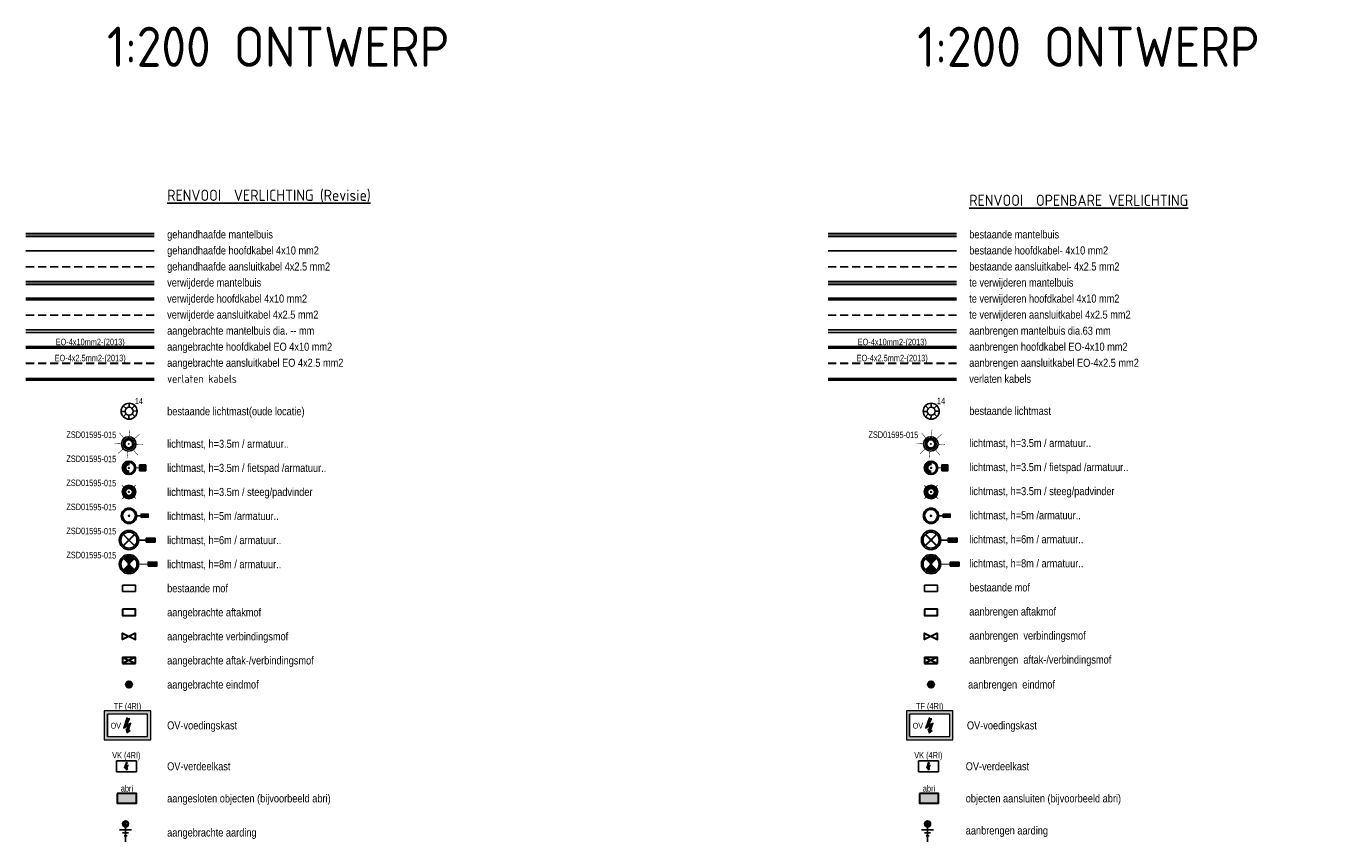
# Model space of a CAD drawing. Header units: metres. Extents: x 114969 to 115413, y 497285 to 497409.
# Tile 2 of 3: x 115178 to 115259, y 497358 to 497409. Entities that reach past the tile are written whole.
import ezdxf
from ezdxf.enums import TextEntityAlignment as Align

# ---------------------------------------------------------------- set-up
doc = ezdxf.new("R2010")
doc.units = ezdxf.units.M
doc.linetypes.add('HIDDENX2', pattern=[0.75, 0.5, -0.25])
for name, color, linetype in [('0-text-35', 2, 'Continuous'), ('0-text-legenda', 2, 'Continuous'), ('6-OV-bs- lichtmastnr', 252, 'Continuous'), ('6-ov-bs-lichtmast nr', 3, 'Continuous'), ('6-ov-bs-mof', 92, 'Continuous'), ('6-OV-bs-netkabel 4x10mm²', 92, 'Continuous'), ('6-OV-bs-netkabel 4x2.5mm²', 92, 'HIDDENX2'), ('6-OV-nw-aarding', 160, 'Continuous'), ('6-OV-nw-kast', 160, 'Continuous'), ('6-ov-nw-lichtmast', 7, 'Continuous'), ('6-ov-nw-lichtmast nr', 2, 'Continuous'), ('6-OV-nw-mantelbuis', 190, 'Continuous'), ('6-OV-vw-netkabel 4x2.5mm²', 10, 'HIDDENX2'), ('Q21_LICHTMAST', 252, 'Continuous')]:
    doc.layers.add(name, color=color, linetype=linetype)
for name, color, linetype, lineweight in [('6-OV-bs-mantelbuis', 124, 'Continuous', 30), ('6-OV-bs-verlaten', 7, 'Continuous', 50), ('6-OV-nw-aftakmof', 160, 'Continuous', 30), ('6-OV-nw-eindmof', 160, 'Continuous', 30), ('6-OV-nw-netkabel 4x10mm²', 160, 'Continuous', 50), ('6-OV-nw-netkabel 4x2.5mm²', 160, 'HIDDENX2', 30), ('6-OV-nw-tekst', 2, 'Continuous', 25), ('6-OV-nw-verbindingsmof', 160, 'Continuous', 30), ('6-OV-vw-mantelbuis', 20, 'Continuous', 30), ('6-OV-vw-netkabel 4x10mm²', 10, 'Continuous', 50)]:
    doc.layers.add(name, color=color, linetype=linetype, lineweight=lineweight)
doc.styles.get("Standard").update_dxf_attribs({"font": 'isocp.shx'})
doc.styles.add('Zaanstad', font='isocp-ie.shx')
doc.styles.add('Zaanstad 1-200 1.8mm', font='ARIALN.TTF', dxfattribs={"height": 0.36})
doc.styles.add('Zaanstad 1-200 2.0mm', font='ARIALN.TTF', dxfattribs={"height": 0.4})
doc.styles.add('Zaanstad 1-200 2.5mm', font='ARIALN.TTF', dxfattribs={"height": 0.5})

# ---------------------------------------------------------------- blocks, each defined once
blk = doc.blocks.new('LM 3.5m-fietspad')
blk.add_hatch(color=256).paths.add_polyline_path([(0.194, 1.05), (-0.183, 1.05), (-0.183, 0.665), (0.194, 0.665)])
h = blk.add_hatch(color=256)
h.paths.add_polyline_path([(-0.42, 0, 1), (0.42, 0, 1)])
h.paths.add_polyline_path([(0.35, 0, -1), (-0.35, 0, -1)], flags=16)
h.paths.add_polyline_path([(0.032, 0, -1), (-0.032, 0, -1)], flags=0)
h = blk.add_hatch(color=256)
h.dxf.hatch_style = 1
h.paths.add_polyline_path([(-0.156, 0, -0.031603), (-0.155, 0.02), (-0.349, 0.02, 0.014031), (-0.35, 0, 0.414214), (0, -0.35), (0, -0.156, -0.414214)])
h.paths.add_polyline_path([(0.35, 0), (0.156, 0, -0.414214), (0, -0.156), (0, -0.35, 0.414214)])
blk.add_lwpolyline([(0.174, 0.665), (0.174, 1.05), (-0.183, 1.05), (-0.183, 0.665)], close=True)
at = {"const_width": 0.05}
for points in [[(-0.349, 0.02), (-0.155, 0.02)], [(0, 0.665), (0, 0.42)], [(0.156, 0), (0.35, 0)], [(0, -0.156), (0, -0.35)]]:
    blk.add_lwpolyline(points, dxfattribs=at)
for radius in [0.42, 0.35, 0.0315]:
    blk.add_circle((0, 0), radius)
blk = doc.blocks.new('LM 6.0m')
blk.add_hatch(color=256).paths.add_polyline_path([(0.125, 1.625), (-0.125, 1.625), (-0.125, 1.075), (0.125, 1.075)])
h = blk.add_hatch(color=256)
h.paths.add_polyline_path([(-0.6, 0, 1), (0.6, 0, 1)])
h.paths.add_polyline_path([(0.5, 0, -1), (-0.5, 0, -1)], flags=16)
h.paths.add_polyline_path([(0.045, 0, -1), (-0.045, 0, -1)], flags=0)
blk.add_lwpolyline([(0.125, 1.075), (0.125, 1.625), (-0.125, 1.625), (-0.125, 1.075)], close=True)
at = {"const_width": 0.1}
for points in [[(0, 1.075), (0, 0.6)], [(-0.354, -0.354), (0.354, 0.354)], [(0.354, -0.354), (-0.354, 0.354)]]:
    blk.add_lwpolyline(points, dxfattribs=at)
for radius in [0.6, 0.5, 0.0451]:
    blk.add_circle((0, 0), radius)
blk = doc.blocks.new('6-OV-lichtmast paaltop')
h = blk.add_hatch(color=256)
h.dxf.hatch_style = 1
edge = h.paths.add_edge_path()
edge.add_arc((-0.014, -0.001), 0.39, 0, 360)
edge = h.paths.add_edge_path(flags=16)
edge.add_arc((-0.014, -0.001), 0.243, 0, 360)
edge = h.paths.add_edge_path(flags=16)
edge.add_arc((-0.014, -0.001), 0.0189, 0, 360)
at = {"const_width": 0.03}
for points in [[(-0.173, 0.419), (-0.321, 0.845)], [(0.167, 0.411), (0.362, 0.812)], [(-0.427, 0.177), (-0.84, 0.355)], [(0.404, 0.166), (0.822, 0.333)], [(-0.432, -0.169), (-0.85, -0.336)], [(-0.225, -0.399), (-0.421, -0.804)], [(0.123, -0.43), (0.272, -0.855)], [(0.401, -0.178), (0.799, -0.348)]]:
    blk.add_lwpolyline(points, dxfattribs=at)
for radius in [0.45, 0.243, 0.0189]:
    blk.add_circle((-0.014, -0.001), radius)
blk = doc.blocks.new('Q21')
for p, q in [((-0.181, 0.172), (-0.363, 0.343)), ((-0.003, 0.25), (0.001, 0.5)), ((0.173, 0.18), (0.351, 0.353)), ((0.25, 0.008), (0.5, 0.015)), ((-0.25, -0.008), (-0.5, -0.015)), ((-0.186, -0.167), (-0.365, -0.341)), ((-0.01, -0.25), (-0.014, -0.5)), ((0.183, -0.171), (0.357, -0.336))]:
    blk.add_line(p, q)
for radius in [0.498, 0.25]:
    blk.add_circle((0, 0), radius)
blk = doc.blocks.new('LM 3.5m padvinder')
h = blk.add_hatch(color=256)
h.dxf.hatch_style = 1
h.paths.add_polyline_path([(-0.42, 0, 1), (0.42, 0, 1)])
h.paths.add_polyline_path([(0.218, 0, -1), (-0.218, 0, -1)], flags=16)
h.paths.add_polyline_path([(0.032, 0, -1), (-0.032, 0, -1)], flags=0)
at = {"const_width": 0.05}
for points in [[(-0.432, 0.41), (-0.254, 0.241)], [(0.41, 0.432), (0.241, 0.254)], [(-0.241, -0.254), (-0.41, -0.432)], [(0.254, -0.241), (0.432, -0.41)]]:
    blk.add_lwpolyline(points, dxfattribs=at)
for radius in [0.42, 0.218, 0.0315]:
    blk.add_circle((0, 0), radius)
blk = doc.blocks.new('LM 8.0 m')
blk.add_hatch(color=256).paths.add_polyline_path([(0.125, 1.747), (-0.125, 1.747), (-0.125, 1.197), (0.125, 1.197)])
h = blk.add_hatch(color=256)
h.paths.add_polyline_path([(-0.6, 0, 1), (0.6, 0, 1)])
h.paths.add_polyline_path([(0.5, 0, -1), (-0.5, 0, -1)], flags=16)
h.paths.add_polyline_path([(0.045, 0, -1), (-0.045, 0, -1)], flags=0)
h = blk.add_hatch(color=256)
h.dxf.hatch_style = 1
h.paths.add_polyline_path([(-0.354, 0.354, 0.198912), (-0.5, 0, 0.198912), (-0.354, -0.354), (-0.032, -0.032, -0.198912), (-0.045, 0, -0.198912), (-0.032, 0.032)])
h.paths.add_polyline_path([(0.354, 0.354), (0.032, 0.032, -0.198912), (0.045, 0, -0.198912), (0.032, -0.032), (0.354, -0.354, 0.198912), (0.5, 0, 0.198912)])
blk.add_lwpolyline([(0.125, 1.197), (0.125, 1.747), (-0.125, 1.747), (-0.125, 1.197)], close=True)
at = {"const_width": 0.05}
for points in [[(0, 1.197), (0, 0.6)], [(-0.354, -0.354), (0.354, 0.354)], [(0.354, -0.354), (-0.354, 0.354)]]:
    blk.add_lwpolyline(points, dxfattribs=at)
for radius in [0.6, 0.5, 0.0451]:
    blk.add_circle((0, 0), radius)
blk = doc.blocks.new('LM 5.0m Iris2550')
blk.add_hatch(color=256).paths.add_polyline_path([(0.1, 1.2), (-0.1, 1.2), (-0.1, 0.76), (0.1, 0.76)])
h = blk.add_hatch(color=256)
h.paths.add_polyline_path([(-0.48, 0, 1), (0.48, 0, 1)])
h.paths.add_polyline_path([(0.4, 0, -1), (-0.4, 0, -1)], flags=16)
h.paths.add_polyline_path([(0.036, 0, -1), (-0.036, 0, -1)], flags=0)
blk.add_lwpolyline([(0.1, 0.76), (0.1, 1.2), (-0.1, 1.2), (-0.1, 0.76)], close=True)
blk.add_lwpolyline([(0, 0.76), (0, 0.48)])
for radius in [0.48, 0.4, 0.036]:
    blk.add_circle((0, 0), radius)
blk = doc.blocks.new('6-verbindingsmof')
at = {"color": 0, "linetype": 'ByBlock', "lineweight": -2, "ltscale": 0.3}
blk.add_lwpolyline([(0.4, 0.2), (-0.4, -0.2), (-0.4, 0.2), (0.4, -0.2)], close=True, dxfattribs=at)
blk = doc.blocks.new('6-eindmof')
at = {"linetype": 'ByBlock', "lineweight": -2, "ltscale": 0.3}
h = blk.add_hatch(color=0, dxfattribs=at)
h.dxf.hatch_style = 1
edge = h.paths.add_edge_path()
edge.add_arc((0, 0), 0.199, 0, 360)
at = {"color": 0, "linetype": 'ByBlock', "lineweight": -2, "ltscale": 0.3}
blk.add_circle((0, 0), 0.199, dxfattribs=at)
blk = doc.blocks.new('6-aftakmof')
at = {"color": 0, "linetype": 'ByBlock', "lineweight": -2, "ltscale": 0.3}
blk.add_lwpolyline([(-0.4, 0.2), (-0.4, -0.2), (0.4, -0.2), (0.4, 0.2)], close=True, dxfattribs=at)
blk = doc.blocks.new('6-mof')
blk.add_lwpolyline([(-0.4, 0.2), (-0.4, -0.2), (0.4, -0.2), (0.4, 0.2)], close=True)
blk = doc.blocks.new('SKL-ET_AARDING')
for p, q in [((-0.184, 0.03), (-0.03, 0.183)), ((-0.177, -0.068), (0.067, 0.176)), ((-0.132, -0.132), (0.131, 0.131)), ((-0.068, -0.177), (0.176, 0.067)), ((-0.375, -0.375), (0.375, -0.375)), ((-0.188, -0.563), (0.187, -0.563)), ((-0.094, -0.75), (0.093, -0.75)), ((0, -0.188), (0, -1.125)), ((0.03, -0.184), (0.183, -0.03))]:
    blk.add_line(p, q)
blk.add_circle((0, 0), 0.188)
blk = doc.blocks.new('6-aftak_verbindingsmof')
at = {"color": 0, "linetype": 'ByBlock', "lineweight": -2, "ltscale": 0.3}
for points in [[(-0.4, 0.2), (-0.4, -0.2)], [(-0.4, 0.2), (0.4, -0.2)], [(0.4, 0.2), (-0.4, -0.2)], [(-0.4, 0.2), (0.4, 0.2)], [(0.4, -0.2), (0.4, 0.2)], [(-0.4, -0.2), (0.4, -0.2)]]:
    blk.add_lwpolyline(points, dxfattribs=at)
blk = doc.blocks.new('SKL-ET_TRANSFORMATORSTATION')
at = {"linetype": 'ByBlock', "lineweight": 0}
h = blk.add_hatch(color=0, dxfattribs=at)
h.paths.add_polyline_path([(1.45, -0.9), (1.45, 0.9), (-1.45, 0.9), (-1.45, -0.9)])
h.paths.add_polyline_path([(1.25, 0.7), (1.25, -0.7), (-1.25, -0.7), (-1.25, 0.7)], flags=16)
h = blk.add_hatch(color=7, dxfattribs=at)
edge = h.paths.add_edge_path()
edge.add_line((-0.035, 0.475), (-0.26, -0.172))
edge.add_line((-0.26, -0.172), (0.02, -0.055))
edge.add_line((0.02, -0.055), (-0.032, -0.277))
edge.add_line((-0.032, -0.277), (-0.113, -0.222))
edge.add_line((-0.113, -0.222), (-0.039, -0.459))
edge.add_line((-0.039, -0.459), (0.161, -0.313))
edge.add_line((0.161, -0.313), (0.063, -0.309))
edge.add_line((0.063, -0.309), (0.213, 0.149))
edge.add_line((0.213, 0.149), (-0.051, 0.037))
edge.add_line((-0.051, 0.037), (0.147, 0.415))
edge.add_arc((0.101, 0.583), 0.173, 218.37748, 285.22036, ccw=False)
at = {"color": 0, "linetype": 'ByBlock', "lineweight": 0}
blk.add_line((1.25, 0.7), (-1.25, 0.7), dxfattribs=at)
blk.add_line((-1.25, 0.7), (-1.25, -0.7))
for points in [[(-1.45, -0.9), (1.45, -0.9), (1.45, 0.9), (-1.45, 0.9)], [(-1.25, -0.7), (1.25, -0.7), (1.25, 0.7), (-1.25, 0.7)]]:
    blk.add_lwpolyline(points, close=True, dxfattribs=at)
at = {"color": 7, "linetype": 'ByBlock', "lineweight": 0}
blk.add_lwpolyline([(-0.035, 0.475), (-0.26, -0.172), (0.02, -0.055), (-0.032, -0.277), (-0.113, -0.222), (-0.039, -0.459), (0.161, -0.313), (0.063, -0.309), (0.213, 0.149), (-0.051, 0.037), (0.147, 0.415, -0.300218)], format="xyb", close=True, dxfattribs=at)
at = {"layer": '6-OV-nw-tekst', "style": 'Zaanstad 1-200 1.8mm'}
blk.add_attdef('TYPE', text='', height=0.36, dxfattribs=at).set_placement((-0.733, -0.02), align=Align.MIDDLE_CENTER)
blk = doc.blocks.new('SKL-ET_TERREINKAST')
at = {"lineweight": 5}
h = blk.add_hatch(color=7, dxfattribs=at)
edge = h.paths.add_edge_path()
edge.add_line((-0.017, 0.238), (-0.13, -0.086))
edge.add_line((-0.13, -0.086), (0.01, -0.027))
edge.add_line((0.01, -0.027), (-0.016, -0.139))
edge.add_line((-0.016, -0.139), (-0.056, -0.111))
edge.add_line((-0.056, -0.111), (-0.02, -0.229))
edge.add_line((-0.02, -0.229), (0.08, -0.156))
edge.add_line((0.08, -0.156), (0.032, -0.154))
edge.add_line((0.032, -0.154), (0.107, 0.075))
edge.add_line((0.107, 0.075), (-0.025, 0.018))
edge.add_line((-0.025, 0.018), (0.073, 0.208))
edge.add_arc((0.051, 0.291), 0.0867, 218.37748, 285.22036, ccw=False)
for p, q in [((0.625, 0.35), (-0.625, 0.35)), ((-0.625, 0.35), (-0.625, -0.35)), ((0.625, -0.35), (0.625, 0.35)), ((-0.625, -0.35), (0.625, -0.35))]:
    blk.add_line(p, q)
at = {"color": 7, "lineweight": 5}
blk.add_lwpolyline([(-0.017, 0.238), (-0.13, -0.086), (0.01, -0.027), (-0.016, -0.139), (-0.056, -0.111), (-0.02, -0.229), (0.08, -0.156), (0.032, -0.154), (0.107, 0.075), (-0.025, 0.018), (0.073, 0.208, -0.300218)], format="xyb", close=True, dxfattribs=at)
at = {"layer": '6-OV-nw-tekst', "style": 'Zaanstad 1-200 2.0mm'}
blk.add_attdef('TYPE', text='', height=0.4, dxfattribs=at).set_placement((-0.008, 0.689), align=Align.MIDDLE_CENTER)
blk = doc.blocks.new('_Renvooi OV 1_200')
at = {"layer": '6-OV-nw-aftakmof', "ltscale": 0.3}
h = blk.add_hatch(color=256, dxfattribs=at)
h.dxf.hatch_style = 1
h.paths.add_polyline_path([(-3.109, -36.622), (-3.109, -37.222), (-1.909, -37.222), (-1.909, -36.622)])
at = {"layer": '6-OV-bs-mantelbuis'}
for p, q in [((-8.8, -1.719), (-0.8, -1.719)), ((-8.8, -1.879), (-0.8, -1.879))]:
    blk.add_line(p, q, dxfattribs=at)
at = {"layer": '6-OV-bs-netkabel 4x10mm²'}
blk.add_lwpolyline([(-8.8, -2.799), (-0.803, -2.799)], dxfattribs=at)
at = {"layer": '6-OV-bs-netkabel 4x2.5mm²'}
blk.add_lwpolyline([(-8.8, -3.799), (-0.803, -3.799)], dxfattribs=at)
at = {"layer": '6-OV-bs-verlaten', "ltscale": 5, "flags": 128}
blk.add_lwpolyline([(-8.8, -10.799), (-0.803, -10.799)], dxfattribs=at)
at = {"layer": '6-OV-nw-aftakmof', "ltscale": 0.3}
blk.add_lwpolyline([(-3.109, -36.622), (-3.109, -37.222), (-1.909, -37.222), (-1.909, -36.622)], close=True, dxfattribs=at)
at = {"layer": '6-OV-nw-mantelbuis'}
for p, q in [((-8.8, -7.719), (-0.803, -7.719)), ((-8.8, -7.879), (-0.803, -7.879))]:
    blk.add_line(p, q, dxfattribs=at)
at = {"layer": '6-OV-nw-netkabel 4x10mm²'}
blk.add_lwpolyline([(-8.8, -8.799), (-0.803, -8.799)], dxfattribs=at)
at = {"layer": '6-OV-nw-netkabel 4x2.5mm²'}
blk.add_lwpolyline([(-8.8, -9.799), (-0.803, -9.799)], dxfattribs=at)
at = {"layer": '6-OV-vw-mantelbuis'}
for p, q in [((-8.8, -4.719), (-0.803, -4.719)), ((-8.8, -4.879), (-0.803, -4.879))]:
    blk.add_line(p, q, dxfattribs=at)
at = {"layer": '6-OV-vw-netkabel 4x10mm²'}
blk.add_lwpolyline([(-8.8, -5.799), (-0.803, -5.799)], dxfattribs=at)
at = {"layer": '6-OV-vw-netkabel 4x2.5mm²'}
blk.add_lwpolyline([(-8.8, -6.799), (-0.803, -6.799)], dxfattribs=at)
at = {"layer": '6-ov-bs-mof'}
blk.add_blockref('6-mof', (-2.382, -23.825), dxfattribs=at)
at = {"layer": '6-OV-nw-aarding'}
blk.add_blockref('SKL-ET_AARDING', (-2.594, -38.514), dxfattribs=at)
at = {"layer": '6-OV-nw-aftakmof'}
for name, p in [('6-aftakmof', (-2.382, -25.325)), ('6-aftak_verbindingsmof', (-2.382, -28.325))]:
    blk.add_blockref(name, p, dxfattribs=at)
at = {"layer": '6-OV-nw-eindmof'}
blk.add_blockref('6-eindmof', (-2.382, -29.825), dxfattribs=at)
at = {"layer": '6-OV-nw-kast', "ltscale": 2.5}
for name, p, values in [('SKL-ET_TRANSFORMATORSTATION', (-2.469, -32.373), {'TYPE': 'OV'}), ('SKL-ET_TERREINKAST', (-2.542, -34.922), {'TYPE': 'VK (4RI)'})]:
    blk.add_blockref(name, p, dxfattribs=at).add_auto_attribs(values)
at = {"layer": '6-ov-nw-lichtmast', "lineweight": 40, "rotation": 20.08475328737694}
blk.add_blockref('6-OV-lichtmast paaltop', (-2.382, -14.825), dxfattribs=at)
at = {"layer": '6-ov-nw-lichtmast'}
for name, p, rotation in [('LM 3.5m-fietspad', (-2.382, -16.325), 270), ('LM 5.0m Iris2550', (-2.382, -19.313), 270.2959745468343), ('LM 6.0m', (-2.382, -20.825), 270), ('LM 8.0 m', (-2.382, -22.325), 270)]:
    blk.add_blockref(name, p, dxfattribs=dict(at, rotation=rotation))
blk.add_blockref('LM 3.5m padvinder', (-2.382, -17.825), dxfattribs=at)
at = {"layer": '6-OV-nw-verbindingsmof'}
blk.add_blockref('6-verbindingsmof', (-2.382, -26.825), dxfattribs=at)
at = {"layer": 'Q21_LICHTMAST'}
blk.add_blockref('Q21', (-2.371, -12.796), dxfattribs=at)
at = {"layer": '0-text-35', "color": 1, "style": 'Zaanstad'}
blk.add_text('%%URENVOOI  OPENBARE VERLICHTING', height=0.7, dxfattribs=at).set_placement((0, 0))
at = {"layer": '0-text-legenda', "style": 'Zaanstad 1-200 2.5mm'}
for s, p in [('bestaande mantelbuis', (0, -1.775)), ('bestaande hoofdkabel- 4x10 mm2', (0, -2.775)), ('bestaande aansluitkabel- 4x2.5 mm2', (0, -3.775)), ('te verwijderen mantelbuis', (0, -4.775)), ('te verwijderen hoofdkabel 4x10 mm2', (0, -5.775)), ('te verwijderen aansluitkabel 4x2.5 mm2', (0, -6.775)), ('aanbrengen mantelbuis dia.63 mm', (0, -7.775)), ('aanbrengen hoofdkabel EO-4x10 mm2', (0, -8.775)), ('aanbrengen aansluitkabel EO-4x2.5 mm2', (0, -9.775)), ('verlaten kabels ', (0, -10.775)), ('bestaande lichtmast', (0, -12.775)), ('lichtmast, h=3.5m / armatuur..', (0, -14.775)), ('lichtmast, h=3.5m / fietspad /armatuur..', (0, -16.275)), ('lichtmast, h=3.5m / steeg/padvinder', (0, -17.775)), ('lichtmast, h=5m /armatuur..', (0, -19.275)), ('lichtmast, h=6m / armatuur..', (0, -20.775)), ('lichtmast, h=8m / armatuur..', (0, -22.275)), ('bestaande mof', (0, -23.775)), ('aanbrengen aftakmof', (0, -25.275)), ('aanbrengen  verbindingsmof', (0, -26.775)), ('aanbrengen  aftak-/verbindingsmof', (0, -28.275)), ('aanbrengen  eindmof', (-0.072, -29.824)), ('OV-voedingskast', (-0.144, -32.373)), ('OV-verdeelkast', (-0.217, -34.922)), ('objecten aansluiten (bijvoorbeeld abri)', (-0.217, -36.922)), ('aanbrengen aarding', (-0.217, -38.922))]:
    blk.add_text(s, height=0.5, rotation=360, dxfattribs=at).set_placement(p, align=Align.MIDDLE_LEFT)
at = {"layer": '6-ov-bs-lichtmast nr', "style": 'Zaanstad 1-200 2.0mm'}
blk.add_text('14', height=0.4, rotation=359.55373, dxfattribs=at).set_placement((-1.758, -12.157), align=Align.MIDDLE_CENTER)
at = {"layer": '6-ov-nw-lichtmast nr', "style": 'Zaanstad 1-200 2.0mm'}
blk.add_text('ZSD01595-015', height=0.4, rotation=359.55373, dxfattribs=at).set_placement((-6.287, -14.45))
at = {"layer": '6-OV-nw-tekst', "style": 'Zaanstad 1-200 2.0mm'}
for s, p in [('EO-4x10mm2-(2013)', (-4.802, -8.799)), ('EO-4x2.5mm2-(2013)', (-4.802, -9.799)), ('TF (4RI)', (-2.469, -31.492)), ('abri', (-2.509, -36.622))]:
    blk.add_text(s, height=0.4, dxfattribs=at).set_placement(p, align=Align.BOTTOM_CENTER)

msp = doc.modelspace()

# ---------------------------------------------------------------- hatches: boundary and pattern name
at = {"layer": '6-OV-nw-aftakmof', "ltscale": 0.3}
h = msp.add_hatch(color=256, dxfattribs=at)
h.dxf.hatch_style = 1
h.paths.add_polyline_path([(115183.704, 497361.494), (115183.704, 497360.894), (115184.904, 497360.894), (115184.904, 497361.494)])

# ---------------------------------------------------------------- linework, layer by layer
at = {"layer": '6-OV-bs-mantelbuis'}
for p, q in [((115178.012, 497396.397), (115186.012, 497396.397)), ((115178.012, 497396.237), (115186.012, 497396.237))]:
    msp.add_line(p, q, dxfattribs=at)
at = {"layer": '6-OV-bs-netkabel 4x10mm²'}
msp.add_lwpolyline([(115178.012, 497395.317), (115186.009, 497395.317)], dxfattribs=at)
at = {"layer": '6-OV-bs-netkabel 4x2.5mm²'}
msp.add_lwpolyline([(115178.012, 497394.317), (115186.009, 497394.317)], dxfattribs=at)
at = {"layer": '6-OV-bs-verlaten', "ltscale": 5, "flags": 128}
msp.add_lwpolyline([(115178.012, 497387.317), (115186.009, 497387.317)], dxfattribs=at)
at = {"layer": '6-OV-nw-aftakmof', "ltscale": 0.3}
msp.add_lwpolyline([(115183.704, 497361.494), (115183.704, 497360.894), (115184.904, 497360.894), (115184.904, 497361.494)], close=True, dxfattribs=at)
at = {"layer": '6-OV-nw-mantelbuis'}
for p, q in [((115178.012, 497390.397), (115186.009, 497390.397)), ((115178.012, 497390.237), (115186.009, 497390.237))]:
    msp.add_line(p, q, dxfattribs=at)
at = {"layer": '6-OV-nw-netkabel 4x10mm²'}
msp.add_lwpolyline([(115178.012, 497389.317), (115186.009, 497389.317)], dxfattribs=at)
at = {"layer": '6-OV-nw-netkabel 4x2.5mm²'}
msp.add_lwpolyline([(115178.012, 497388.317), (115186.009, 497388.317)], dxfattribs=at)
at = {"layer": '6-OV-vw-mantelbuis'}
for p, q in [((115178.012, 497393.397), (115186.009, 497393.397)), ((115178.012, 497393.237), (115186.009, 497393.237))]:
    msp.add_line(p, q, dxfattribs=at)
at = {"layer": '6-OV-vw-netkabel 4x10mm²'}
msp.add_lwpolyline([(115178.012, 497392.317), (115186.009, 497392.317)], dxfattribs=at)
at = {"layer": '6-OV-vw-netkabel 4x2.5mm²'}
msp.add_lwpolyline([(115178.012, 497391.317), (115186.009, 497391.317)], dxfattribs=at)

# ---------------------------------------------------------------- block references
msp.add_blockref('_Renvooi OV 1_200', (115236.812, 497398.116))
at = {"layer": '6-ov-bs-mof'}
msp.add_blockref('6-mof', (115184.43, 497374.291), dxfattribs=at)
at = {"layer": '6-OV-nw-aarding'}
msp.add_blockref('SKL-ET_AARDING', (115184.218, 497359.602), dxfattribs=at)
at = {"layer": '6-OV-nw-aftakmof'}
for name, p in [('6-aftakmof', (115184.43, 497372.791)), ('6-aftak_verbindingsmof', (115184.43, 497369.791))]:
    msp.add_blockref(name, p, dxfattribs=at)
at = {"layer": '6-OV-nw-eindmof'}
msp.add_blockref('6-eindmof', (115184.43, 497368.291), dxfattribs=at)
at = {"layer": '6-OV-nw-kast', "ltscale": 2.5}
for name, p, values in [('SKL-ET_TRANSFORMATORSTATION', (115184.343, 497365.743), {'TYPE': 'OV'}), ('SKL-ET_TERREINKAST', (115184.271, 497363.194), {'TYPE': 'VK (4RI)'})]:
    msp.add_blockref(name, p, dxfattribs=at).add_auto_attribs(values)
at = {"layer": '6-ov-nw-lichtmast', "lineweight": 40, "rotation": 20.08475328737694}
msp.add_blockref('6-OV-lichtmast paaltop', (115184.43, 497383.291), dxfattribs=at)
at = {"layer": '6-ov-nw-lichtmast'}
for name, p, rotation in [('LM 3.5m-fietspad', (115184.43, 497381.791), 270), ('LM 5.0m Iris2550', (115184.43, 497378.803), 270.2959745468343), ('LM 6.0m', (115184.43, 497377.291), 270), ('LM 8.0 m', (115184.43, 497375.791), 270)]:
    msp.add_blockref(name, p, dxfattribs=dict(at, rotation=rotation))
msp.add_blockref('LM 3.5m padvinder', (115184.43, 497380.291), dxfattribs=at)
at = {"layer": '6-OV-nw-verbindingsmof'}
msp.add_blockref('6-verbindingsmof', (115184.43, 497371.291), dxfattribs=at)
at = {"layer": 'Q21_LICHTMAST'}
msp.add_blockref('Q21', (115184.442, 497385.321), dxfattribs=at)

# ---------------------------------------------------------------- texts
at = {"ltscale": 2.5, "char_height": 2.5, "attachment_point": 1}
for insert in [(115183.063, 497409.283), (115233.567, 497409.283)]:
    msp.add_mtext_dynamic_manual_height_columns('1:200 ONTWERP', width=33.26307, gutter_width=12.5, heights=[0], dxfattribs=dict(at, insert=insert))
at = {"layer": '0-text-35', "color": 1, "style": 'Zaanstad'}
msp.add_text('%%URENVOOI  VERLICHTING (Revisie)', height=0.7, dxfattribs=at).set_placement((115186.812, 497398.428))
at = {"layer": '0-text-legenda', "style": 'Zaanstad 1-200 2.5mm'}
for s, p in [('gehandhaafde mantelbuis', (115186.812, 497396.341)), ('gehandhaafde hoofdkabel 4x10 mm2', (115186.812, 497395.341)), ('gehandhaafde aansluitkabel 4x2.5 mm2', (115186.812, 497394.341)), ('verwijderde mantelbuis', (115186.812, 497393.341)), ('verwijderde hoofdkabel 4x10 mm2', (115186.812, 497392.341)), ('verwijderde aansluitkabel 4x2.5 mm2', (115186.812, 497391.341)), ('aangebrachte mantelbuis dia. -- mm', (115186.812, 497390.341)), ('aangebrachte hoofdkabel EO 4x10 mm2', (115186.812, 497389.341)), ('aangebrachte aansluitkabel EO 4x2.5 mm2', (115186.812, 497388.341)), ('bestaande lichtmast(oude locatie)', (115186.812, 497385.321)), ('lichtmast, h=3.5m / armatuur..', (115186.812, 497383.291)), ('lichtmast, h=3.5m / fietspad /armatuur..', (115186.812, 497381.791)), ('lichtmast, h=3.5m / steeg/padvinder', (115186.812, 497380.291)), ('lichtmast, h=5m /armatuur..', (115186.812, 497378.791)), ('lichtmast, h=6m / armatuur..', (115186.812, 497377.291)), ('lichtmast, h=8m / armatuur..', (115186.812, 497375.791)), ('bestaande mof', (115186.812, 497374.291)), ('aangebrachte aftakmof', (115186.812, 497372.791)), ('aangebrachte verbindingsmof', (115186.812, 497371.291)), ('aangebrachte aftak-/verbindingsmof', (115186.812, 497369.791)), ('aangebrachte eindmof', (115186.812, 497368.291)), ('OV-voedingskast', (115186.812, 497365.743)), ('OV-verdeelkast', (115186.812, 497363.194)), ('aangesloten objecten (bijvoorbeeld abri)', (115186.812, 497361.194)), ('aangebrachte aarding', (115186.812, 497359.068))]:
    msp.add_text(s, height=0.5, rotation=360, dxfattribs=at).set_placement(p, align=Align.MIDDLE_LEFT)
at = {"layer": '0-text-legenda', "color": 2, "style": 'Zaanstad'}
msp.add_text('verlaten kabels ', height=0.5, dxfattribs=at).set_placement((115186.812, 497387.341), align=Align.MIDDLE_LEFT)
at = {"layer": '6-OV-bs- lichtmastnr', "style": 'Zaanstad 1-200 1.8mm'}
msp.add_text('14', height=0.36, dxfattribs=at).set_placement((115185.054, 497385.959), align=Align.MIDDLE_CENTER)
at = {"layer": '6-ov-nw-lichtmast nr', "style": 'Zaanstad 1-200 2.0mm'}
for p in [(115180.525, 497383.666), (115180.525, 497382.166), (115180.525, 497380.666), (115180.525, 497379.166), (115180.525, 497377.666), (115180.525, 497376.166)]:
    msp.add_text('ZSD01595-015', height=0.4, rotation=359.55373, dxfattribs=at).set_placement(p)
at = {"layer": '6-OV-nw-tekst', "style": 'Zaanstad 1-200 2.0mm'}
for s, p in [('EO-4x10mm2-(2013)', (115182.011, 497389.317)), ('EO-4x2.5mm2-(2013)', (115182.011, 497388.317)), ('TF (4RI)', (115184.343, 497366.624)), ('abri', (115184.304, 497361.494))]:
    msp.add_text(s, height=0.4, dxfattribs=at).set_placement(p, align=Align.BOTTOM_CENTER)

doc.saveas('drawing.dxf')
